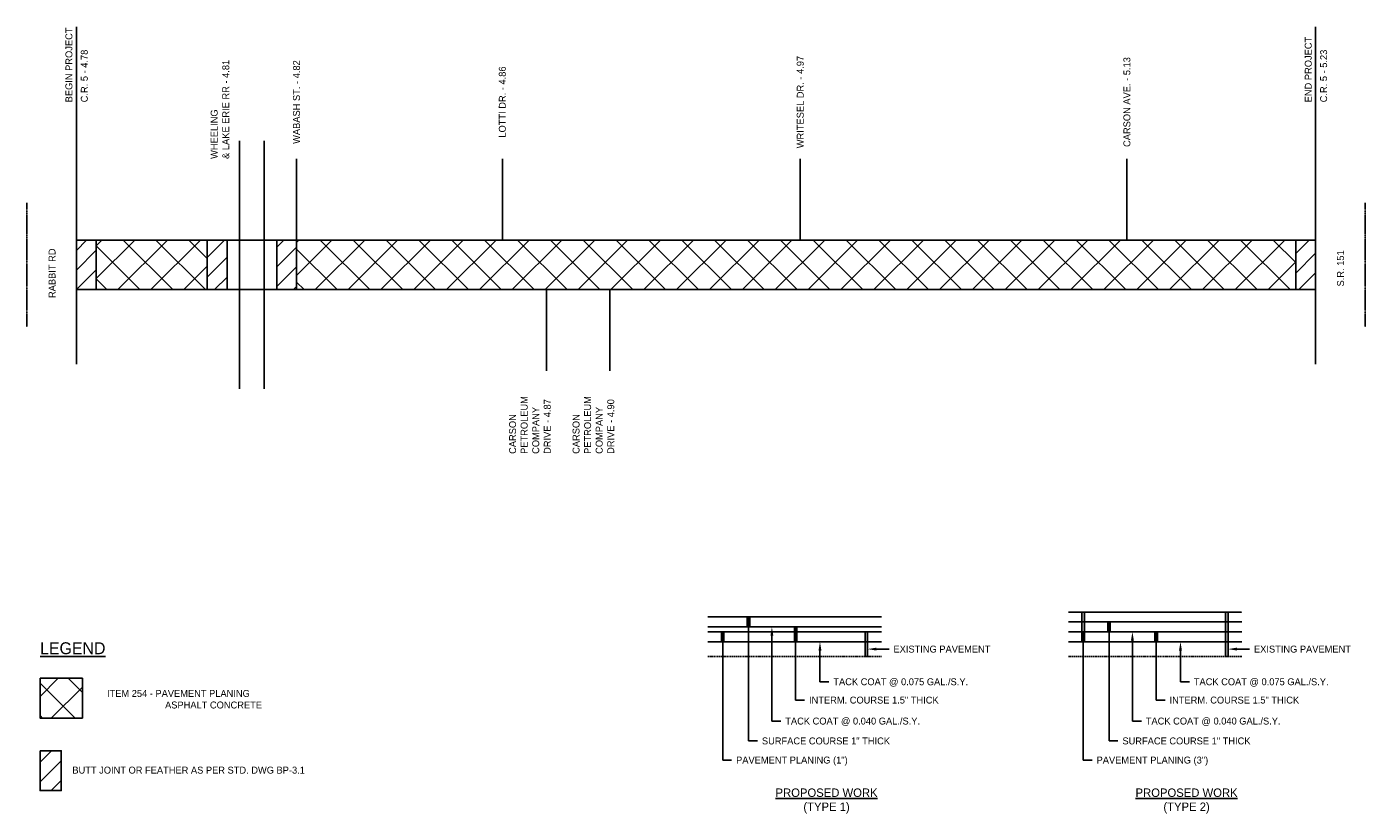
# Model space of a CAD drawing. Header units: feet. Extents: x 6243058 to 6244345, y -718328 to -717570.
# Tile 2 of 3: x 6243058 to 6243598, y -717898 to -717581. Entities that reach past the tile are written whole.
import ezdxf
from ezdxf import colors
from ezdxf.entities.mleader import LeaderData, LeaderLine
from ezdxf.math import Vec2, Vec3

# ---------------------------------------------------------------- set-up
doc = ezdxf.new("R2010")
doc.units = ezdxf.units.FT
doc.header["$MEASUREMENT"] = 0
for name, pattern in [('3', [0.1875, 0.125, -0.0625]), ('DASHED', [0.75, 0.5, -0.25]), ('OhDOT_USTN3', [0.22, 0.165, -0.055]), ('rr', [0])]:
    doc.linetypes.add(name, pattern=pattern)
for name, color, linetype in [('RD_X_RR_1', 6, 'rr'), ('SH_Border', 7, 'Continuous'), ('SH_Data', 7, 'Continuous'), ('SH_Text', 7, 'Continuous'), ('XS_P_Pavt_Layers', 251, 'Continuous'), ('XS_P_Pavt_Surface', 251, 'Continuous'), ('XS_X_Pavt', 133, 'OhDOT_USTN3')]:
    doc.layers.add(name, color=color, linetype=linetype)
doc.styles.add('Slanted Normal (0.14) Font 31', font='font31.shx', dxfattribs={"height": 0.14})
doc.styles.add('Slanted Sub-Title (0.17) Font 31', font='font31.shx', dxfattribs={"height": 0.17})

# ---------------------------------------------------------------- blocks, each defined once
blk = doc.blocks.new('_None')

msp = doc.modelspace()

# ---------------------------------------------------------------- hatches: boundary and pattern name
at = {"layer": 'SH_Data', "transparency": 33554687}
h = msp.add_hatch(dxfattribs=at)
h.set_pattern_fill('ANSI31', color=256, scale=45)
h.set_pattern_definition([(45, (0, -23.028), (-3.977475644, 3.977475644), [])])
h.paths.add_polyline_path([(6243085.6, -717666.85), (6243077.6, -717666.85), (6243077.6, -717686.85), (6243085.6, -717686.85)])
h.paths.add_polyline_path([(6243130.43, -717686.85), (6243138.43, -717686.85), (6243138.43, -717666.85), (6243130.43, -717666.85)])
h.paths.add_polyline_path([(6243166.43, -717666.85), (6243158.43, -717666.85), (6243158.43, -717686.85), (6243166.43, -717686.85)])
h.paths.add_polyline_path([(6243577.6, -717666.85), (6243569.6, -717666.85), (6243569.6, -717686.85), (6243577.6, -717686.85)])
h = msp.add_hatch(dxfattribs=at)
h.set_pattern_fill('ANSI37', color=256, scale=75)
h.paths.add_polyline_path([(6243130.43, -717686.85), (6243130.43, -717666.85), (6243085.6, -717666.85), (6243085.6, -717686.85)])
h.paths.add_polyline_path([(6243569.6, -717686.85), (6243569.6, -717666.85), (6243166.43, -717666.85), (6243166.43, -717686.85)])
h = msp.add_hatch(color=256, dxfattribs=at)
h.dxf.hatch_style = 1
h.paths.add_polyline_path([(6243349.3, -717818.82), (6243348.3, -717818.82), (6243348.3, -717822.82), (6243349.3, -717822.82)])
h = msp.add_hatch(color=256, dxfattribs=at)
h.dxf.hatch_style = 1
h.paths.add_polyline_path([(6243484.32, -717816.82), (6243483.32, -717816.82), (6243483.32, -717828.82), (6243484.32, -717828.82)])
h = msp.add_hatch(color=256, dxfattribs=at)
h.dxf.hatch_style = 1
h.paths.add_polyline_path([(6243494.74, -717820.82), (6243493.74, -717820.82), (6243493.74, -717824.82), (6243494.74, -717824.82)])
h = msp.add_hatch(color=256, dxfattribs=at)
h.dxf.hatch_style = 1
h.paths.add_polyline_path([(6243542.25, -717816.82), (6243541.25, -717816.82), (6243541.25, -717834.82), (6243542.25, -717834.82)])
h = msp.add_hatch(color=256, dxfattribs=at)
h.dxf.hatch_style = 1
h.paths.add_polyline_path([(6243338.88, -717824.82), (6243337.88, -717824.82), (6243337.88, -717828.82), (6243338.88, -717828.82)])
h = msp.add_hatch(color=256, dxfattribs=at)
h.dxf.hatch_style = 1
h.paths.add_polyline_path([(6243368.3, -717822.82), (6243367.3, -717822.82), (6243367.3, -717828.82), (6243368.3, -717828.82)])
h = msp.add_hatch(color=256, dxfattribs=at)
h.dxf.hatch_style = 1
h.paths.add_polyline_path([(6243396.8, -717824.82), (6243395.8, -717824.82), (6243395.8, -717834.82), (6243396.8, -717834.82)])
h = msp.add_hatch(color=256, dxfattribs=at)
h.dxf.hatch_style = 1
h.paths.add_polyline_path([(6243513.74, -717824.82), (6243512.74, -717824.82), (6243512.74, -717828.82), (6243513.74, -717828.82)])
h = msp.add_hatch(dxfattribs=at)
h.set_pattern_fill('ANSI37', color=256, scale=75)
h.paths.add_polyline_path([(6243062.96, -717843.53), (6243062.96, -717859.58), (6243080.02, -717859.58), (6243080.02, -717843.53)])
h = msp.add_hatch(dxfattribs=at)
h.set_pattern_fill('ANSI31', color=256, scale=45)
h.paths.add_polyline_path([(6243071.49, -717872.75), (6243062.96, -717872.75), (6243062.96, -717888.8), (6243071.49, -717888.8)])

# ---------------------------------------------------------------- linework, layer by layer
at = {"layer": 'RD_X_RR_1'}
for p, q in [((6243143.43, -717726.85), (6243143.43, -717626.85)), ((6243153.43, -717726.85), (6243153.43, -717626.85))]:
    msp.add_line(p, q, dxfattribs=at)
at = {"layer": 'SH_Data'}
for p, q in [((6243077.6, -717580.85), (6243077.6, -717716.85)), ((6243577.6, -717580.85), (6243577.6, -717716.85)), ((6243166.43, -717666.85), (6243166.43, -717634.13)), ((6243249.47, -717666.85), (6243249.47, -717634.13)), ((6243369.67, -717666.85), (6243369.67, -717634.13)), ((6243501.46, -717666.85), (6243501.46, -717634.13)), ((6243077.6, -717666.85), (6243577.6, -717666.85)), ((6243085.6, -717666.85), (6243085.6, -717686.85)), ((6243130.43, -717666.85), (6243130.43, -717686.85)), ((6243138.43, -717666.85), (6243138.43, -717686.85)), ((6243158.43, -717666.85), (6243158.43, -717686.85)), ((6243166.43, -717666.85), (6243166.43, -717686.85)), ((6243569.6, -717666.85), (6243569.6, -717686.85)), ((6243077.6, -717686.85), (6243577.6, -717686.85)), ((6243267.24, -717719.58), (6243267.24, -717686.85)), ((6243292.84, -717719.58), (6243292.84, -717686.85))]:
    msp.add_line(p, q, dxfattribs=at)
at = {"layer": 'SH_Data', "linetype": '3'}
for p, q in [((6243057.6, -717651.85), (6243057.6, -717701.85)), ((6243597.6, -717651.85), (6243597.6, -717701.85))]:
    msp.add_line(p, q, dxfattribs=at)
at = {"layer": 'SH_Data', "linetype": 'DASHED'}
for p, q in [((6243332.41, -717834.82), (6243402.41, -717834.82)), ((6243477.86, -717834.82), (6243547.86, -717834.82))]:
    msp.add_line(p, q, dxfattribs=at)
at = {"layer": 'SH_Data'}
for points in [[(6243348.3, -717818.82), (6243349.3, -717818.82), (6243349.3, -717822.82), (6243348.3, -717822.82)], [(6243483.32, -717816.82), (6243484.32, -717816.82), (6243484.32, -717828.82), (6243483.32, -717828.82)], [(6243493.74, -717820.82), (6243494.74, -717820.82), (6243494.74, -717824.82), (6243493.74, -717824.82)], [(6243541.25, -717816.82), (6243542.25, -717816.82), (6243542.25, -717834.82), (6243541.25, -717834.82)], [(6243337.88, -717824.82), (6243338.88, -717824.82), (6243338.88, -717828.82), (6243337.88, -717828.82)], [(6243367.3, -717822.82), (6243368.3, -717822.82), (6243368.3, -717828.82), (6243367.3, -717828.82)], [(6243395.8, -717824.82), (6243396.8, -717824.82), (6243396.8, -717834.82), (6243395.8, -717834.82)], [(6243512.74, -717824.82), (6243513.74, -717824.82), (6243513.74, -717828.82), (6243512.74, -717828.82)], [(6243062.96, -717843.53), (6243080.02, -717843.53), (6243080.02, -717859.58), (6243062.96, -717859.58)], [(6243062.96, -717872.75), (6243071.49, -717872.75), (6243071.49, -717888.8), (6243062.96, -717888.8)]]:
    msp.add_lwpolyline(points, close=True, dxfattribs=at)
at = {"layer": 'XS_P_Pavt_Layers'}
for p, q in [((6243477.86, -717824.82), (6243547.86, -717824.82)), ((6243332.41, -717828.82), (6243402.41, -717828.82)), ((6243477.86, -717828.82), (6243547.86, -717828.82))]:
    msp.add_line(p, q, dxfattribs=at)
at = {"layer": 'XS_P_Pavt_Surface'}
for p, q in [((6243332.41, -717818.82), (6243402.41, -717818.82)), ((6243477.86, -717820.82), (6243547.86, -717820.82)), ((6243332.41, -717822.82), (6243402.41, -717822.82))]:
    msp.add_line(p, q, dxfattribs=at)
at = {"layer": 'XS_X_Pavt'}
for p, q in [((6243477.86, -717816.82), (6243547.86, -717816.82)), ((6243332.41, -717824.82), (6243402.41, -717824.82))]:
    msp.add_line(p, q, dxfattribs=at)

# ---------------------------------------------------------------- texts
at = {"layer": 'SH_Border', "style": 'Slanted Sub-Title (0.17) Font 31'}
for s, insert, char_height, width, attachment_point in [('{\\LLEGEND}', (6243062.96, -717829.03), 4.8, 34.9319, 1), ('{\\LPROPOSED WORK} \\P(TYPE 1)', (6243380.27, -717887.98), 3.4, 72.9193, 2), ('{\\LPROPOSED WORK\\P}(TYPE 2)', (6243525.52, -717887.98), 3.4, 82.8774, 2)]:
    msp.add_mtext(s, dxfattribs=dict(at, insert=insert, char_height=char_height, width=width, attachment_point=attachment_point))
at = {"layer": 'SH_Text', "char_height": 2.8, "rotation": 90, "style": 'Slanted Normal (0.14) Font 31'}
for s, insert, width, attachment_point in [('BEGIN PROJECT', (6243073.2, -717611.31), 34.5861, 1), ('END PROJECT', (6243573.2, -717611.31), 34.5861, 1), ('C.R. 5 - 4.78', (6243079.41, -717611.31), 34.5861, 1), ('WABASH ST. - 4.82', (6243166.43, -717611.2), 47.2891, 5), ('WRITESEL DR. - 4.97', (6243369.67, -717611.2), 47.2891, 5), ('CARSON AVE. - 5.13', (6243501.46, -717611.2), 47.2891, 5), ('C.R. 5 - 5.23', (6243579.41, -717611.31), 34.5861, 1), ('WHEELING\\P& LAKE ERIE RR - 4.81', (6243131.81, -717634.13), 47.2891, 1), ('LOTTI DR. - 4.86', (6243249.47, -717611.2), 47.2891, 5), ('RABBIT RD', (6243066.41, -717690.21), 28.8731, 1), ('S.R. 151', (6243586.24, -717685.56), 18.4444, 1), ('CARSON \\PPETROLEUM \\PCOMPANY \\PDRIVE - 4.87', (6243252.2, -717753.06), 30.6206, 1), ('CARSON \\PPETROLEUM \\PCOMPANY \\PDRIVE - 4.90', (6243277.8, -717753.06), 30.6206, 1)]:
    msp.add_mtext(s, dxfattribs=dict(at, insert=insert, width=width, attachment_point=attachment_point))
at = {"layer": 'SH_Text', "char_height": 2.8, "attachment_point": 1, "style": 'Slanted Sub-Title (0.17) Font 31'}
for s, insert, width in [('ITEM 254 - PAVEMENT PLANING \\P^I^I ASPHALT CONCRETE', (6243089.96, -717848.25), 66.0777), ('BUTT JOINT OR FEATHER AS PER STD. DWG BP-3.1', (6243075.99, -717879.18), 106.0738)]:
    msp.add_mtext(s, dxfattribs=dict(at, insert=insert, width=width))

# ---------------------------------------------------------------- leaders
at = {"layer": 'SH_Text'}
ml = msp.add_multileader_mtext('Standard', dxfattribs=at)
ml.set_content('\\A1;SURFACE COURSE 1" THICK ', color=256, style='Slanted Normal (0.14) Font 31')
ml.set_leader_properties()
ml.set_arrow_properties(name='NONE')
ml.build(insert=Vec2(0, 0))
ml.multileader.update_dxf_attribs({"dogleg_length": 0.18, "arrow_head_size": 3.6})
ctx = ml.context
ctx.base_point, ctx.char_height, ctx.arrow_head_size, ctx.landing_gap_size, ctx.plane_origin = Vec3(6243497.84, -717868.81), 2.8, 3.6, 1.8, Vec3(6243494.24, -717824.82)
notes = []
notes.append((ctx, [(0, (1, 1, 0), (6243494.24, -717868.81), (1, 0), 3.6, [(0, [(6243494.24, -717820.82)], 0, [])])]))
ctx.mtext.insert, ctx.mtext.flow_direction = Vec3(6243499.64, -717867.41), 5
ml = msp.add_multileader_mtext('Standard', dxfattribs=at)
ml.set_content('\\A1;PAVEMENT PLANING (1")  ', color=256, style='Slanted Normal (0.14) Font 31')
ml.set_leader_properties()
ml.set_arrow_properties(name='NONE')
ml.build(insert=Vec2(0, 0))
ml.multileader.update_dxf_attribs({"dogleg_length": 0.18, "arrow_head_size": 3.6})
ctx = ml.context
ctx.base_point, ctx.char_height, ctx.arrow_head_size, ctx.landing_gap_size, ctx.plane_origin = Vec3(6243341.98, -717876.52), 2.8, 3.6, 1.8, Vec3(6243338.38, -717828.82)
notes.append((ctx, [(0, (1, 1, 0), (6243338.38, -717876.52), (1, 0), 3.6, [(0, [(6243338.38, -717824.82)], 0, [])])]))
ctx.mtext.insert, ctx.mtext.flow_direction = Vec3(6243343.78, -717875.12), 5
ml = msp.add_multileader_mtext('Standard', dxfattribs=at)
ml.set_content('\\A1;SURFACE COURSE 1" THICK ', color=256, style='Slanted Normal (0.14) Font 31')
ml.set_leader_properties()
ml.set_arrow_properties(name='NONE')
ml.build(insert=Vec2(0, 0))
ml.multileader.update_dxf_attribs({"dogleg_length": 0.18, "arrow_head_size": 3.6})
ctx = ml.context
ctx.base_point, ctx.char_height, ctx.arrow_head_size, ctx.landing_gap_size, ctx.plane_origin = Vec3(6243352.4, -717868.81), 2.8, 3.6, 1.8, Vec3(6243348.8, -717824.82)
notes.append((ctx, [(0, (1, 1, 0), (6243348.8, -717868.81), (1, 0), 3.6, [(0, [(6243348.8, -717822.82)], 0, [])])]))
ctx.mtext.insert, ctx.mtext.flow_direction = Vec3(6243354.2, -717867.41), 5
ml = msp.add_multileader_mtext('Standard', dxfattribs=at)
ml.set_content('\\A1;TACK COAT @ 0.040 GAL./S.Y. ', color=256, style='Slanted Normal (0.14) Font 31')
ml.set_leader_properties()
ml.build(insert=Vec2(0, 0))
ml.multileader.update_dxf_attribs({"dogleg_length": 0.18, "arrow_head_size": 3.6})
ctx = ml.context
ctx.base_point, ctx.char_height, ctx.arrow_head_size, ctx.landing_gap_size, ctx.plane_origin = Vec3(6243361.82, -717860.79), 2.8, 3.6, 1.8, Vec3(6243358.22, -717838.82)
notes.append((ctx, [(0, (1, 1, 0), (6243358.22, -717860.79), (1, 0), 3.6, [(0, [(6243358.22, -717822.82)], 0, [])])]))
ctx.mtext.insert, ctx.mtext.flow_direction = Vec3(6243363.62, -717859.39), 5
ml = msp.add_multileader_mtext('Standard', dxfattribs=at)
ml.set_content('\\A1;PAVEMENT PLANING (3")  ', color=256, style='Slanted Normal (0.14) Font 31')
ml.set_leader_properties()
ml.set_arrow_properties(name='NONE')
ml.build(insert=Vec2(0, 0))
ml.multileader.update_dxf_attribs({"dogleg_length": 0.18, "arrow_head_size": 3.6})
ctx = ml.context
ctx.base_point, ctx.char_height, ctx.arrow_head_size, ctx.landing_gap_size, ctx.plane_origin = Vec3(6243487.42, -717876.52), 2.8, 3.6, 1.8, Vec3(6243483.82, -717828.82)
notes.append((ctx, [(0, (1, 1, 0), (6243483.82, -717876.52), (1, 0), 3.6, [(0, [(6243483.82, -717824.82)], 0, [])])]))
ctx.mtext.insert, ctx.mtext.flow_direction = Vec3(6243489.22, -717875.12), 5
ml = msp.add_multileader_mtext('Standard', dxfattribs=at)
ml.set_content('\\A1;TACK COAT @ 0.040 GAL./S.Y. ', color=256, style='Slanted Normal (0.14) Font 31')
ml.set_leader_properties()
ml.build(insert=Vec2(0, 0))
ml.multileader.update_dxf_attribs({"dogleg_length": 0.18, "arrow_head_size": 3.6})
ctx = ml.context
ctx.base_point, ctx.char_height, ctx.arrow_head_size, ctx.landing_gap_size, ctx.plane_origin = Vec3(6243507.27, -717860.79), 2.8, 3.6, 1.8, Vec3(6243503.67, -717838.82)
notes.append((ctx, [(0, (1, 1, 0), (6243503.67, -717860.79), (1, 0), 3.6, [(0, [(6243503.67, -717824.82)], 0, [])])]))
ctx.mtext.insert, ctx.mtext.flow_direction = Vec3(6243509.07, -717859.39), 5
ml = msp.add_multileader_mtext('Standard', dxfattribs=at)
ml.set_content('\\A1;INTERM. COURSE 1.5" THICK  ', color=256, style='Slanted Normal (0.14) Font 31')
ml.set_leader_properties()
ml.set_arrow_properties(name='NONE')
ml.build(insert=Vec2(0, 0))
ml.multileader.update_dxf_attribs({"dogleg_length": 0.18, "arrow_head_size": 3.6})
ctx = ml.context
ctx.base_point, ctx.char_height, ctx.arrow_head_size, ctx.landing_gap_size, ctx.plane_origin = Vec3(6243516.84, -717852.33), 2.8, 3.6, 1.8, Vec3(6243513.24, -717828.82)
notes.append((ctx, [(0, (1, 1, 0), (6243513.24, -717852.33), (1, 0), 3.6, [(0, [(6243513.24, -717824.82)], 0, [])])]))
ctx.mtext.insert, ctx.mtext.flow_direction = Vec3(6243518.64, -717850.93), 5
ml = msp.add_multileader_mtext('Standard', dxfattribs=at)
ml.set_content('\\A1;INTERM. COURSE 1.5" THICK  ', color=256, style='Slanted Normal (0.14) Font 31')
ml.set_leader_properties()
ml.set_arrow_properties(name='NONE')
ml.build(insert=Vec2(0, 0))
ml.multileader.update_dxf_attribs({"dogleg_length": 0.18, "arrow_head_size": 3.6})
ctx = ml.context
ctx.base_point, ctx.char_height, ctx.arrow_head_size, ctx.landing_gap_size, ctx.plane_origin = Vec3(6243371.4, -717852.33), 2.8, 3.6, 1.8, Vec3(6243367.8, -717828.82)
notes.append((ctx, [(0, (1, 1, 0), (6243367.8, -717852.33), (1, 0), 3.6, [(0, [(6243367.8, -717828.82)], 0, [])])]))
ctx.mtext.insert, ctx.mtext.flow_direction = Vec3(6243373.2, -717850.93), 5
ml = msp.add_multileader_mtext('Standard', dxfattribs=at)
ml.set_content('\\A1;TACK COAT @ 0.075 GAL./S.Y.', color=256, style='Slanted Normal (0.14) Font 31')
ml.set_leader_properties()
ml.build(insert=Vec2(0, 0))
ml.multileader.update_dxf_attribs({"dogleg_length": 0.18, "arrow_head_size": 3.6})
ctx = ml.context
ctx.base_point, ctx.char_height, ctx.arrow_head_size, ctx.landing_gap_size, ctx.plane_origin = Vec3(6243381.21, -717844.95), 2.8, 3.6, 1.8, Vec3(6243377.61, -717838.82)
notes.append((ctx, [(0, (1, 1, 0), (6243377.61, -717844.95), (1, 0), 3.6, [(0, [(6243377.61, -717828.82)], 0, [])])]))
ctx.mtext.insert, ctx.mtext.flow_direction = Vec3(6243383.01, -717843.55), 5
ml = msp.add_multileader_mtext('Standard', dxfattribs=at)
ml.set_content('\\A1;EXISTING PAVEMENT ', color=256, style='Slanted Normal (0.14) Font 31')
ml.set_leader_properties()
ml.build(insert=Vec2(0, 0))
ml.multileader.update_dxf_attribs({"dogleg_length": 0.18, "arrow_head_size": 3.6})
ctx = ml.context
ctx.base_point, ctx.char_height, ctx.arrow_head_size, ctx.landing_gap_size, ctx.plane_origin = Vec3(6243405.47, -717831.78), 2.8, 3.6, 1.8, Vec3(6243396.8, -717831.82)
notes.append((ctx, [(0, (1, 1, 0), (6243401.87, -717831.78), (1, 0), 3.6, [(0, [(6243396.8, -717831.78)], 0, [])])]))
ctx.mtext.insert, ctx.mtext.flow_direction = Vec3(6243407.27, -717830.38), 5
ml = msp.add_multileader_mtext('Standard', dxfattribs=at)
ml.set_content('\\A1;TACK COAT @ 0.075 GAL./S.Y.', color=256, style='Slanted Normal (0.14) Font 31')
ml.set_leader_properties()
ml.build(insert=Vec2(0, 0))
ml.multileader.update_dxf_attribs({"dogleg_length": 0.18, "arrow_head_size": 3.6})
ctx = ml.context
ctx.base_point, ctx.char_height, ctx.arrow_head_size, ctx.landing_gap_size, ctx.plane_origin = Vec3(6243526.65, -717844.95), 2.8, 3.6, 1.8, Vec3(6243523.05, -717838.82)
notes.append((ctx, [(0, (1, 1, 0), (6243523.05, -717844.95), (1, 0), 3.6, [(0, [(6243523.05, -717828.82)], 0, [])])]))
ctx.mtext.insert, ctx.mtext.flow_direction = Vec3(6243528.45, -717843.55), 5
ml = msp.add_multileader_mtext('Standard', dxfattribs=at)
ml.set_content('\\A1;EXISTING PAVEMENT ', color=256, style='Slanted Normal (0.14) Font 31')
ml.set_leader_properties()
ml.build(insert=Vec2(0, 0))
ml.multileader.update_dxf_attribs({"dogleg_length": 0.18, "arrow_head_size": 3.6})
ctx = ml.context
ctx.base_point, ctx.char_height, ctx.arrow_head_size, ctx.landing_gap_size, ctx.plane_origin = Vec3(6243550.92, -717831.78), 2.8, 3.6, 1.8, Vec3(6243542.25, -717831.82)
notes.append((ctx, [(0, (1, 1, 0), (6243547.32, -717831.78), (1, 0), 3.6, [(0, [(6243542.25, -717831.78)], 0, [])])]))
ctx.mtext.insert, ctx.mtext.flow_direction = Vec3(6243552.72, -717830.38), 5
for ctx, leaders in notes:
    for number, flags, end, landing, length, lines in leaders:
        leader = LeaderData()
        leader.index, (leader.has_last_leader_line, leader.has_dogleg_vector, leader.attachment_direction) = number, flags
        leader.last_leader_point, leader.dogleg_vector, leader.dogleg_length = Vec3(end), Vec3(landing), length
        for number, points, colour, breaks in lines:
            line = LeaderLine()
            line.index, line.vertices, line.color, line.breaks = number, Vec3.list(points), colors.encode_raw_color(colour), breaks
            leader.lines.append(line)
        ctx.leaders.append(leader)

doc.saveas('drawing.dxf')
